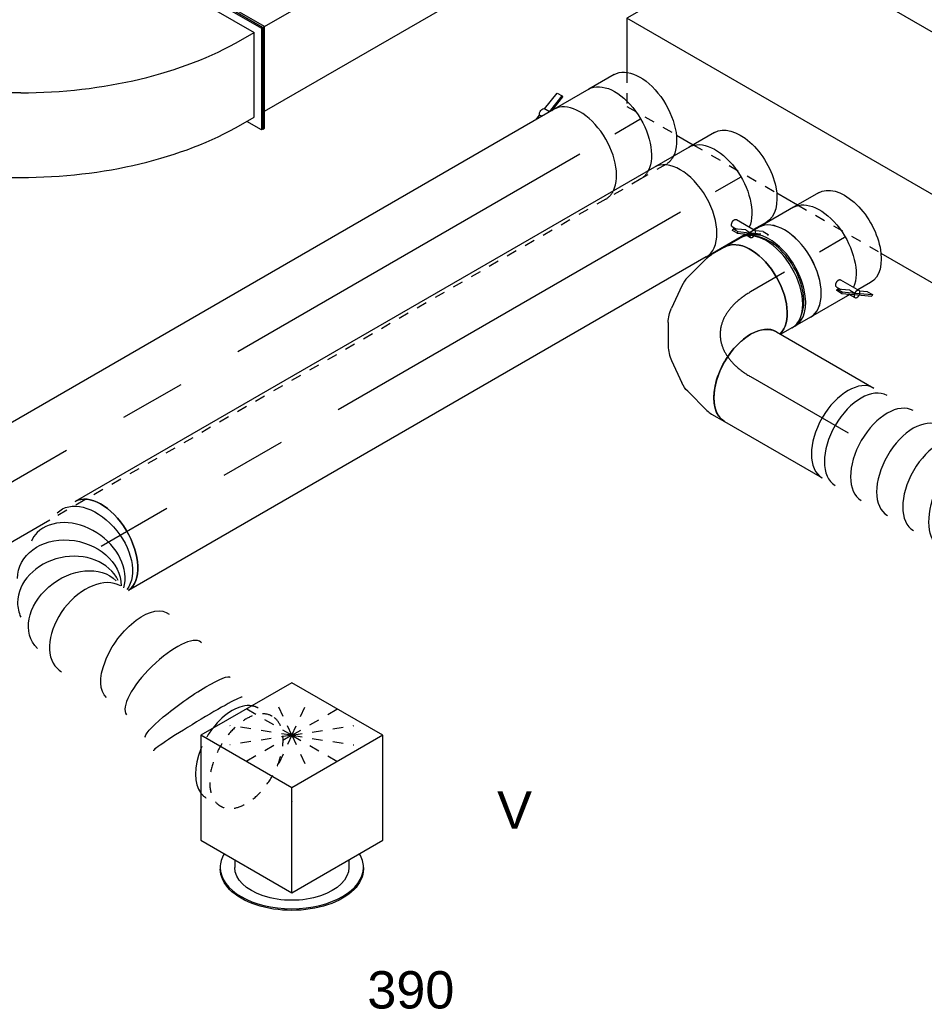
# Model space of a CAD drawing. Extents: x -138812 to 250702, y -18987 to 104055.
# Tile 9 of 193: x 8717 to 10897, y 17938 to 20311. Entities that reach past the tile are written whole.
import ezdxf
from ezdxf.enums import TextEntityAlignment as Align

# ---------------------------------------------------------------- set-up
doc = ezdxf.new("R2010")
doc.units = 0
doc.header["$LTSCALE"] = 50
doc.linetypes.add('CENTER2', pattern=[28.575, 19.05, -3.175, 3.175, -3.175])
doc.linetypes.add('STREEPJES', pattern=[0.1, 0.05, -0.05])
doc.layers.get('0').update_dxf_attribs({"linetype": 'CONTINUOUS'})
for name, color, linetype in [('lMcht aanvoer bestaand_PR', 1, 'CONTINUOUS'), ('lucht aanvoer bestaand', 8, 'CONTINUOUS'), ('WL570---_TOEVOER', 3, 'CONTINUOUS'), ('WL570---_TOEVOER_HL', 8, 'CONTINUOUS'), ('WL570---_TOEVOER_RST', 2, 'CONTINUOUS'), ('WL570---_TOEVOER_RST_HL', 1, 'CONTINUOUS'), ('WL5911--_D', 2, 'CONTINUOUS'), ('WM570---_TOEVOER_PR', 1, 'CONTINUOUS'), ('WM570---_TOEVOER_RST_PR', 1, 'CONTINUOUS')]:
    doc.layers.add(name, color=color, linetype=linetype)
doc.styles.add('BURO-018', font='ARIAL.TTF', dxfattribs={"height": 90})
doc.styles.add('BURO-025', font='ARIAL.TTF', dxfattribs={"height": 125})

# ---------------------------------------------------------------- blocks, each defined once
blk = doc.blocks.new('*U800')
at = {"color": 0, "ltscale": 10}
for p, q in [((-62.7, 351.7, -9952.1), (-66.2, 349.6, -9952.1)), ((-66.2, 349.6, -9952.1), (393.4, 84.3, -9952.1)), ((-66.2, 308.8, -9952.1), (-66.2, 349.6, -9952.1)), ((-62.7, 351.7, -9952.1), (397, 86.3, -9952.1)), ((-236.4, 310.1, -9952.1), (-231.4, 310.1, -9952.1)), ((-236.4, -65.2, -9952.1), (-236.4, 310.1, -9952.1)), ((-231.4, -65.2, -9952.1), (-231.4, 310.1, -9952.1)), ((-80.3, 300.6, -9952.1), (-48.5, 319, -9952.1)), ((-48.5, 319, -9952.1), (375.8, 74.1, -9952.1)), ((-186.4, 275.3, -9952.1), (-231.4, 275.3, -9952.1)), ((343.9, 55.7, -9952.1), (375.8, 74.1, -9952.1)), ((375.8, -130.1, -9952.1), (375.8, 74.1, -9952.1)), ((397, 86.3, -9952.1), (393.4, 84.3, -9952.1)), ((393.4, 84.3, -9952.1), (393.4, -160.7, -9952.1)), ((397, 86.3, -9952.1), (397, -158.6, -9952.1)), ((-236.4, -65.2, -9952.1), (-231.4, -65.2, -9952.1)), ((-236.4, -310.1, -9952.1), (-236.4, -65.2, -9952.1)), ((-231.4, -310.1, -9952.1), (-231.4, -65.2, -9952.1)), ((-186.4, -71.1, -9952.1), (-231.4, -71.1, -9952.1)), ((343.9, -148.4, -9952.1), (375.8, -130.1, -9952.1)), ((393.4, -160.7, -9952.1), (358.1, -140.3, -9952.1)), ((397, -158.6, -9952.1), (393.4, -160.7, -9952.1)), ((-231.4, -275.3, -9952.1), (-186.4, -275.3, -9952.1)), ((-236.4, -310.1, -9952.1), (-231.4, -310.1, -9952.1))]:
    blk.add_line(p, q, dxfattribs=at)
for centre, major_axis in [((-186.4, 361.9, -9952.1), (150, 0)), ((-186.4, 361.9, -9952.1), (750, 0)), ((-186.4, 157.7, -9952.1), (750, 0))]:
    blk.add_ellipse(centre, major_axis=major_axis, ratio=0.57735, start_param=4.712389, end_param=5.497787, dxfattribs=at)
at = {"color": 8, "linetype": 'STREEPJES', "ltscale": 10}
blk.add_ellipse((-186.4, 361.9, -9952.1), major_axis=(350, 0), ratio=0.57735, start_param=4.712389, end_param=5.497787, dxfattribs=at)
at = {"layer": 'lMcht aanvoer bestaand_PR', "color": 1, "style": 'BURO-018'}
blk.add_attdef('POSNR', text='', height=90, dxfattribs=at).set_placement((0, 0), align=Align.MIDDLE)
blk = doc.blocks.new('*U802')
at = {"color": 0, "ltscale": 10}
for p, q in [((-71.4, 335.9, -9815.6), (-67.4, 335.9, -9815.6)), ((193.9, -123.7, -9815.6), (-71.4, 335.9, -9815.6)), ((198, -123.7, -9815.6), (-67.4, 335.9, -9815.6)), ((2128.7, 335.9, -9815.6), (2108.3, 300.5, -9815.6)), ((2132.8, 335.9, -9815.6), (2128.7, 335.9, -9815.6)), ((2394, -123.7, -9815.6), (2128.7, 335.9, -9815.6)), ((2398.1, -123.7, -9815.6), (2132.8, 335.9, -9815.6)), ((-46.9, 300.5, -9815.6), (2128.7, 300.5, -9815.6)), ((2373.6, -123.7, -9815.6), (2128.7, 300.5, -9815.6)), ((71.4, -335.9, -9815.6), (193.9, -123.7, -9815.6)), ((75.5, -335.9, -9815.6), (198, -123.7, -9815.6)), ((193.9, -123.7, -9815.6), (198, -123.7, -9815.6)), ((198, -123.7, -9815.6), (2373.6, -123.7, -9815.6)), ((2271.6, -300.5, -9815.6), (2373.6, -123.7, -9815.6)), ((2271.6, -335.9, -9815.6), (2394, -123.7, -9815.6)), ((2275.6, -335.9, -9815.6), (2398.1, -123.7, -9815.6)), ((2398.1, -123.7, -9815.6), (2394, -123.7, -9815.6)), ((95.9, -300.5, -9815.6), (1128.7, -300.5, -9815.6)), ((1359.6, -300.5, -9815.6), (1660.3, -300.5, -9815.6)), ((1948.9, -300.5, -9815.6), (2271.6, -300.5, -9815.6)), ((2251.1, -300.5, -9815.6), (2271.6, -335.9, -9815.6)), ((71.4, -335.9, -9815.6), (75.5, -335.9, -9815.6)), ((2275.6, -335.9, -9815.6), (2271.6, -335.9, -9815.6))]:
    blk.add_line(p, q, dxfattribs=at)
at = {"color": 8, "linetype": 'STREEPJES', "ltscale": 10}
for p, q in [((1128.7, -300.5, -9815.6), (1359.6, -300.5, -9815.6)), ((1660.3, -300.5, -9815.6), (1948.9, -300.5, -9815.6))]:
    blk.add_line(p, q, dxfattribs=at)
at = {"layer": 'lMcht aanvoer bestaand_PR', "color": 1, "style": 'BURO-018'}
blk.add_attdef('POSNR', text='', height=90, dxfattribs=at).set_placement((0, 0), align=Align.MIDDLE)
blk = doc.blocks.new('*U822')
at = {"color": 0, "ltscale": 10}
for centre, major_axis, ratio, start_param, end_param in [((603.5, 129.8, -11186.2), (26.1, 123.3), 0.800227, 3.333486, 6.110232), ((641.3, 138.6, -11186.2), (72.2, -103.1), 0.748523, 0.131194, 2.434221), ((508.2, 93.4, -11186.2), (-86.5, 90.8), 0.313149, 3.167995, 6.256783), ((0, 0, -11186.2), (0, -125), 0.57735, 3.141593, 6.283185), ((36.3, 0, -11186.2), (0, -125), 0.57735, 3.141593, 6.283185), ((109, 0, -11186.2), (0, -125), 0.57735, 3.141593, 6.283185), ((181.7, 0, -11186.2), (0, -125), 0.57735, 3.141593, 6.283185), ((254.3, 0, -11186.2), (0, -125), 0.57735, 3.141593, 6.283185), ((364.4, 10.4, -11186.2), (35.4, -120.3), 0.313149, 3.167995, 6.256783), ((641.3, 138.6, -11186.2), (72.2, -103.1), 0.748523, 6.151991, 6.414379), ((508.2, 93.4, -11186.2), (-86.5, 90.8), 0.313149, 3.11519, 3.167995), ((364.4, 10.4, -11186.2), (35.4, -120.3), 0.313149, 6.256783, 6.309588)]:
    blk.add_ellipse(centre, major_axis=major_axis, ratio=ratio, start_param=start_param, end_param=end_param, dxfattribs=at)
at = {"color": 0, "ltscale": 10, "extrusion": (-8.97074e-17, -5.17926e-17, -1)}
for centre, major_axis, ratio, start_param, end_param in [((664.6, 166.8, -11186.2), (-108.3, 62.5), 0.57735, 0.965256, 3.141593), ((622.7, 129.9, -11186.2), (-27.7, 123), 0.800204, 0.442721, 3.314522), ((657.8, 155.1, -11186.2), (99.7, -76.5), 0.645958, 4.034967, 6.368045), ((542.5, 132.1, -11186.2), (101.8, -73.4), 0.497511, 3.191932, 6.232846), ((416, 30.4, -11186.2), (-54.2, 113.1), 0.106869, 3.133375, 6.274968), ((465.1, 58.7, -11186.2), (70.8, -103.4), 0.106869, 3.14981, 6.291403), ((313.8, 0, -11186.2), (12.6, -124.8), 0.497511, 6.232846, 9.374438)]:
    blk.add_ellipse(centre, major_axis=major_axis, ratio=ratio, start_param=start_param, end_param=end_param, dxfattribs=at)
at = {"layer": 'WM570---_TOEVOER_PR', "color": 1, "style": 'BURO-018'}
blk.add_attdef('POSNR', text='', height=90, dxfattribs=at).set_placement((0, 0), align=Align.MIDDLE)
blk = doc.blocks.new('*U823')
at = {"color": 0, "ltscale": 10}
for p, q in [((0, 125, -10994.3), (271.4, 125, -10994.3)), ((0, -125, -10994.3), (271.4, -125, -10994.3))]:
    blk.add_line(p, q, dxfattribs=at)
at = {"color": 0, "ltscale": 10, "extrusion": (-8.97074e-17, -5.17926e-17, -1)}
blk.add_ellipse((0, 0, -10994.3), major_axis=(0, -125), ratio=0.57735, start_param=0, end_param=3.141593, dxfattribs=at)
at = {"color": 0, "ltscale": 10}
blk.add_ellipse((271.4, 0, -10994.3), major_axis=(0, -125), ratio=0.57735, start_param=3.141593, end_param=6.283185, dxfattribs=at)
at = {"layer": 'WL570---_TOEVOER_HL', "linetype": 'CENTER2'}
blk.add_line((0, 0, -10994.3), (271.4, 0, -10994.3), dxfattribs=at)
at = {"layer": 'WM570---_TOEVOER_PR', "color": 1, "style": 'BURO-018'}
blk.add_attdef('POSNR', text='', height=90, dxfattribs=at).set_placement((0, 0), align=Align.MIDDLE)
blk = doc.blocks.new('*U824')
at = {"color": 0, "ltscale": 10}
for p, q in [((24.4, 207.8, -10850), (6.2, 239.3, -10850)), ((46.6, 131.7, -10850), (29.7, 195, -10850)), ((43.5, 47.6, -10850), (48.8, 106.9, -10850)), ((4.3, -35.4, -10850), (32.8, 14, -10850)), ((-68.2, -95.7, -10850), (-19.5, -61.5, -10850)), ((-154.1, -123.2, -10850), (-90.8, -106.2, -10850)), ((-204.1, -125, -10850), (-167.7, -125, -10850))]:
    blk.add_line(p, q, dxfattribs=at)
for centre, major_axis, ratio, start_param, end_param in [((-102.1, 176.8, -10850), (108.3, 62.5), 0.57735, 3.141593, 6.283185), ((-88.6, 153.5, -10850), (116.1, 48.1), 0.646887, 6.198226, 6.368145), ((-80.2, 68.2, -10850), (120.2, -38), 0.803023, 6.107746, 6.458625), ((-132.3, 12, -10850), (-53.3, 114), 0.750739, 3.009293, 3.273893)]:
    blk.add_ellipse(centre, major_axis=major_axis, ratio=ratio, start_param=start_param, end_param=end_param, dxfattribs=at)
at = {"color": 0, "ltscale": 10, "extrusion": (3.41963e-17, -1.97432e-17, -1)}
for centre, major_axis, ratio, start_param, end_param in [((-204.1, 0, -10850), (0, -125), 0.57735, 0, 2.982045), ((-76.6, 108.5, -10850), (-125.4, -10.9), 0.750739, 3.009293, 3.273893), ((-99.2, 35.3, -10850), (93, -85.1), 0.803023, 6.107746, 6.458625), ((-177.3, 0, -10850), (16.4, -124.5), 0.646887, 6.198226, 6.368145)]:
    blk.add_ellipse(centre, major_axis=major_axis, ratio=ratio, start_param=start_param, end_param=end_param, dxfattribs=at)
at = {"layer": 'WL570---_TOEVOER_HL', "linetype": 'CENTER2'}
blk.add_ellipse((-306.2, 176.8, -10850), major_axis=(-216.5, 125), ratio=0.57735, start_param=2.356194, end_param=3.926991, dxfattribs=at)
at = {"layer": 'WM570---_TOEVOER_PR', "color": 1, "style": 'BURO-018'}
blk.add_attdef('POSNR', text='', height=90, dxfattribs=at).set_placement((0, 0), align=Align.MIDDLE)
blk = doc.blocks.new('*U825')
at = {"color": 0, "ltscale": 10}
for p, q in [((-47.4, 125, -10672.2), (-4.1, 125, -10672.2)), ((4.1, 125, -10672.2), (35, 125, -10672.2)), ((-47.4, -125, -10672.2), (-4.1, -125, -10672.2)), ((4.1, -125, -10672.2), (47.4, -125, -10672.2))]:
    blk.add_line(p, q, dxfattribs=at)
for centre, major_axis, start_param, end_param in [((-47.4, 0, -10672.2), (0, -125), 3.141593, 6.283185), ((-4.1, 0, -10672.2), (0, -125), 3.141593, 6.339784), ((4.1, 0, -10672.2), (0, -125), 3.141593, 6.283185), ((47.4, 0, -10672.2), (0, -125), 3.301141, 6.283185), ((-4.1, 0, -10672.2), (0, -125), 3.084994, 3.138451), ((-4.1, 0, -10672.2), (0, -118.8), 3.5466, 5.878177)]:
    blk.add_ellipse(centre, major_axis=major_axis, ratio=0.57735, start_param=start_param, end_param=end_param, dxfattribs=at)
at = {"layer": 'WL570---_TOEVOER_HL', "linetype": 'CENTER2'}
blk.add_line((-47.4, 0, -10672.2), (47.4, 0, -10672.2), dxfattribs=at)
at = {"layer": 'WM570---_TOEVOER_PR', "color": 1, "style": 'BURO-018'}
blk.add_attdef('POSNR', text='', height=90, dxfattribs=at).set_placement((0, 0), align=Align.MIDDLE)
blk = doc.blocks.new('*U826')
at = {"color": 8, "linetype": 'STREEPJES', "ltscale": 10}
blk.add_line((0, 125, -10236), (1547.5, 125, -10236), dxfattribs=at)
at = {"color": 0, "ltscale": 10}
for p, q in [((1547.5, 125, -10236), (3158.9, 125, -10236)), ((0, -125, -10236), (3158.9, -125, -10236))]:
    blk.add_line(p, q, dxfattribs=at)
blk.add_ellipse((3158.9, 0, -10236), major_axis=(0, -125), ratio=0.57735, start_param=3.141593, end_param=6.283185, dxfattribs=at)
at = {"layer": 'WL570---_TOEVOER_HL', "linetype": 'CENTER2'}
blk.add_line((0, 0, -10236), (3158.9, 0, -10236), dxfattribs=at)
at = {"layer": 'WM570---_TOEVOER_PR', "color": 1, "style": 'BURO-018'}
blk.add_attdef('POSNR', text='', height=90, dxfattribs=at).set_placement((0, 0), align=Align.MIDDLE)
blk = doc.blocks.new('*U827')
at = {"color": 8, "linetype": 'STREEPJES', "ltscale": 10}
for centre, start_param, end_param in [((-44.6, 623.1, -11573.3), 3.141593, 9.421636), ((-24.8, 588.8, -11573.3), 6.048297, 6.283185), ((-24.8, 588.8, -11573.3), 3.141593, 3.361374), ((-24.8, 588.8, -11573.3), 4.492608, 4.947278)]:
    blk.add_ellipse(centre, major_axis=(108.3, 62.5), ratio=0.57735, start_param=start_param, end_param=end_param, dxfattribs=at)
at = {"color": 0, "ltscale": 10}
for centre, major_axis, ratio, start_param, end_param in [((-24.8, 588.8, -11573.3), (108.3, 62.5), 0.57735, 4.947278, 6.048297), ((-24.8, 588.8, -11573.3), (108.3, 62.5), 0.57735, 3.361374, 4.492608), ((12, 486.8, -11573.3), (125, 2.5), 0.045068, 3.141593, 6.283185), ((27.9, 352, -11573.3), (-121.5, -30.9), 0.334178, 0.027219, 3.114374), ((27.9, 352, -11573.3), (-121.5, -30.9), 0.334178, 6.255967, 6.310404), ((120.2, 159.7, -11573.3), (116.1, 48.1), 0.646887, 6.198226, 6.368145), ((120.2, 159.7, -11573.3), (116.1, 48.1), 0.646887, 3.226552, 6.198226), ((74.8, 12.5, -11573.3), (-53.3, 114), 0.750739, 0.242259, 3.009293), ((129, 71, -11573.3), (120.2, -38), 0.803023, 3.317032, 6.107746), ((129, 71, -11573.3), (120.2, -38), 0.803023, 6.107746, 6.458625), ((74.8, 12.5, -11573.3), (-53.3, 114), 0.750739, 3.009293, 3.273893)]:
    blk.add_ellipse(centre, major_axis=major_axis, ratio=ratio, start_param=start_param, end_param=end_param, dxfattribs=at)
at = {"color": 0, "ltscale": 10, "extrusion": (3.41963e-17, -1.97432e-17, -1)}
for centre, major_axis, ratio, start_param, end_param in [((12.9, 440.6, -11573.3), (-124.8, -11.7), 0.144228, 3.152245, 6.293838), ((55.1, 272.5, -11573.3), (-114.2, -51.9), 0.503567, 3.190459, 6.332052), ((0, 0, -11573.3), (0, -125), 0.57735, 0, 3.086538), ((28, 0, -11573.3), (16.4, -124.5), 0.646887, 6.198226, 9.255598), ((132.7, 113, -11573.3), (-125.4, -10.9), 0.750739, 3.009293, 6.150885), ((109.2, 36.8, -11573.3), (93, -85.1), 0.803023, 6.107746, 9.236958)]:
    blk.add_ellipse(centre, major_axis=major_axis, ratio=ratio, start_param=start_param, end_param=end_param, dxfattribs=at)
at = {"layer": 'WM570---_TOEVOER_PR', "color": 1, "style": 'BURO-018'}
blk.add_attdef('POSNR', text='', height=90, dxfattribs=at).set_placement((0, 0), align=Align.MIDDLE)
blk = doc.blocks.new('*U828')
at = {"color": 0, "ltscale": 10}
for p, q in [((0, 125, -10433.4), (1608, 125, -10433.4)), ((0, -125, -10433.4), (1612, -125, -10433.4))]:
    blk.add_line(p, q, dxfattribs=at)
blk.add_ellipse((1612, 0, -10433.4), major_axis=(0, -125), ratio=0.57735, start_param=3.196647, end_param=6.283185, dxfattribs=at)
at = {"layer": 'WL570---_TOEVOER_HL', "linetype": 'CENTER2'}
blk.add_line((0, 0, -10433.4), (1612, 0, -10433.4), dxfattribs=at)
at = {"layer": 'WM570---_TOEVOER_PR', "color": 1, "style": 'BURO-018'}
blk.add_attdef('POSNR', text='', height=90, dxfattribs=at).set_placement((0, 0), align=Align.MIDDLE)
blk = doc.blocks.new('*U954')
at = {"color": 0, "ltscale": 10}
for p, q in [((-110.2, 247.5, -12155.9), (-236.8, 28.3, -12155.9)), ((142.9, 247.5, -12155.9), (-110.2, 247.5, -12155.9)), ((16.3, 28.3, -12155.9), (-110.2, 247.5, -12155.9)), ((269.4, 28.3, -12155.9), (142.9, 247.5, -12155.9)), ((-236.8, 28.3, -12155.9), (-110.2, -190.9, -12155.9)), ((-110.2, -190.9, -12155.9), (16.3, 28.3, -12155.9)), ((269.4, 28.3, -12155.9), (16.3, 28.3, -12155.9)), ((142.9, -190.9, -12155.9), (269.4, 28.3, -12155.9)), ((-229, -51.6, -12155.9), (-231, -55.2, -12155.9)), ((-189.6, -53.4, -12155.9), (-198.7, -69.1, -12155.9)), ((-110.2, -190.9, -12155.9), (142.9, -190.9, -12155.9)), ((48.5, -190.9, -12155.9), (39.5, -206.6, -12155.9)), ((69.8, -224.1, -12155.9), (67.7, -227.7, -12155.9))]:
    blk.add_line(p, q, dxfattribs=at)
at = {"color": 8, "linetype": 'STREEPJES', "ltscale": 10}
for q in [(16.3, 247.5, -12155.9), (-38.5, 232.8, -12155.9), (88.1, 232.8, -12155.9), (-61.6, 192.7, -12155.9), (157.6, 192.7, -12155.9), (-46.9, 137.9, -12155.9), (1.6, 83.1, -12155.9), (71.1, 43, -12155.9), (142.9, 28.3, -12155.9), (197.7, 43, -12155.9), (220.8, 83.1, -12155.9), (206.2, 137.9, -12155.9)]:
    blk.add_line((79.6, 137.9, -12155.9), q, dxfattribs=at)
at = {"color": 0, "ltscale": 10}
for start_param, end_param in [(2.805991, 3.141593), (3.141593, 6.283185), (0, 0.335601)]:
    blk.add_ellipse((-79.6, -137.9, -12155.9), major_axis=(149.4, -86.2), ratio=0.57735, start_param=start_param, end_param=end_param, dxfattribs=at)
at = {"color": 0, "ltscale": 10, "extrusion": (2.67592e-17, -7.95482e-17, -1)}
for centre, major_axis in [((-81.6, -141.4, -12155.9), (149.4, -86.2)), ((-79.6, -137.9, -12155.9), (119.1, -68.7))]:
    blk.add_ellipse(centre, major_axis=major_axis, ratio=0.57735, start_param=0, end_param=3.141593, dxfattribs=at)
at = {"layer": 'WL570---_TOEVOER_RST_HL', "linetype": 'CENTER2'}
blk.add_circle((0, 0, -12155.9), 0.075, dxfattribs=at)
at = {"layer": 'WL570---_TOEVOER_RST', "color": 1, "style": 'BURO-018'}
for tag in ['MC', 'Q']:
    blk.add_attdef(tag, text='', height=90, dxfattribs=at).set_placement((0, 0), align=Align.MIDDLE)
at = {"layer": 'WM570---_TOEVOER_RST_PR', "color": 1, "style": 'BURO-018'}
blk.add_attdef('POSNR', text='', height=90, dxfattribs=at).set_placement((0, 0), align=Align.MIDDLE)
blk = doc.blocks.new('*U985')
at = {"color": 2, "ltscale": 10}
for p, q in [((-377.6, 498.5, -10107.9), (-442.8, 385.6, -10107.9)), ((14.3, 498.5, -10107.9), (-377.6, 498.5, -10107.9)), ((91.9, -314.7, -10107.9), (-377.6, 498.5, -10107.9)), ((483.8, -314.7, -10107.9), (14.3, 498.5, -10107.9)), ((-414.8, 195.2, -10107.9), (-391.3, 154.6, -10107.9)), ((-275.2, -46.6, -10107.9), (-246.3, -96.7, -10107.9)), ((-130.1, -297.9, -10107.9), (-14.3, -498.5, -10107.9)), ((-14.3, -498.5, -10107.9), (91.9, -314.7, -10107.9)), ((483.8, -314.7, -10107.9), (91.9, -314.7, -10107.9)), ((377.6, -498.5, -10107.9), (483.8, -314.7, -10107.9)), ((-14.3, -498.5, -10107.9), (129.5, -498.5, -10107.9)), ((166.5, -498.5, -10107.9), (377.6, -498.5, -10107.9))]:
    blk.add_line(p, q, dxfattribs=at)
at = {"color": 8, "linetype": 'STREEPJES', "ltscale": 10}
for p, q in [((-442.8, 385.6, -10107.9), (-483.8, 314.7, -10107.9)), ((-483.8, 314.7, -10107.9), (-414.8, 195.2, -10107.9)), ((-391.3, 154.6, -10107.9), (-275.2, -46.6, -10107.9)), ((-246.3, -96.7, -10107.9), (-130.1, -297.9, -10107.9)), ((129.5, -498.5, -10107.9), (166.5, -498.5, -10107.9))]:
    blk.add_line(p, q, dxfattribs=at)
at = {"layer": 'WL5911--_D', "color": 2, "style": 'BURO-025'}
blk.add_attdef('POSNR', text='', height=125, dxfattribs=at).set_placement((0, 0), align=Align.MIDDLE)
blk = doc.blocks.new('*U986')
at = {"color": 0, "ltscale": 10}
for p, q in [((0, 125, -10520.6), (35, 125, -10520.6)), ((57.8, 125, -10520.6), (70.1, 125, -10520.6)), ((0, -125, -10520.6), (70.1, -125, -10520.6))]:
    blk.add_line(p, q, dxfattribs=at)
at = {"color": 0, "ltscale": 10, "extrusion": (3.41963e-17, -1.97432e-17, -1)}
blk.add_ellipse((0, 0, -10520.6), major_axis=(0, -125), ratio=0.57735, start_param=0, end_param=3.141593, dxfattribs=at)
at = {"layer": 'WL570---_TOEVOER_HL', "linetype": 'CENTER2'}
blk.add_line((0, 0, -10520.6), (70.1, 0, -10520.6), dxfattribs=at)
at = {"layer": 'WM570---_TOEVOER_PR', "color": 1, "style": 'BURO-018'}
blk.add_attdef('POSNR', text='', height=90, dxfattribs=at).set_placement((0, 0), align=Align.MIDDLE)
blk = doc.blocks.new('*U987')
at = {"color": 2, "ltscale": 10}
for p, q in [((-108, 152.3, -10604.4), (-104.8, 154.8, -10604.4)), ((-73.8, 128.2, -10604.4), (-108, 152.3, -10604.4)), ((-101.2, 140.5, -10604.4), (-108, 152.3, -10604.4)), ((-70.1, 130.4, -10604.4), (-104.8, 154.8, -10604.4)), ((-101.2, 140.5, -10604.4), (-85.6, 129.5, -10604.4)), ((-59.5, 83.3, -10604.4), (-85.1, 127.6, -10604.4)), ((-73.3, 127.9, -10604.4), (-73.8, 128.2, -10604.4)), ((-70.1, 130.4, -10604.4), (-73.3, 127.9, -10604.4)), ((-66.5, 116.1, -10604.4), (-73.3, 127.9, -10604.4)), ((-48.3, 110.3, -10604.4), (-73.3, 127.9, -10604.4)), ((-45.1, 112.9, -10604.4), (-70.1, 130.4, -10604.4)), ((-59.6, 123.1, -10604.4), (-68, 137.5, -10604.4)), ((-48.5, 125, -10604.4), (48.5, 125, -10604.4)), ((69.2, 118.7, -10604.4), (77.4, 118.7, -10604.4)), ((71, 118.7, -10604.4), (70.1, 119.2, -10604.4)), ((-66.5, 116.1, -10604.4), (-41.5, 98.5, -10604.4)), ((-48.3, 110.3, -10604.4), (-45.1, 112.9, -10604.4)), ((-41.5, 98.5, -10604.4), (-48.3, 110.3, -10604.4)), ((-42.1, 92.7, -10604.4), (-48.2, 103.3, -10604.4)), ((-45.1, 112.9, -10604.4), (-38.3, 101.1, -10604.4)), ((-38.3, 101.1, -10604.4), (-41.5, 98.5, -10604.4)), ((-48.5, -125, -10604.4), (48.5, -125, -10604.4)), ((69.2, -118.8, -10604.4), (77.4, -118.8, -10604.4)), ((70.1, -119.2, -10604.4), (71, -118.8, -10604.4))]:
    blk.add_line(p, q, dxfattribs=at)
for centre, major_axis, start_param, end_param in [((-76.5, 132.6, -10604.4), (8.57, 4.95), 0, 3.141593), ((-76.5, 132.6, -10604.4), (8.57, 4.95), 3.141593, 6.283185), ((48.5, 0, -10604.4), (0, -125), 3.141593, 6.283185), ((91.7, 0, -10604.4), (0, -118.8), 3.5466, 5.878177)]:
    blk.add_ellipse(centre, major_axis=major_axis, ratio=0.57735, start_param=start_param, end_param=end_param, dxfattribs=at)
at = {"color": 2, "ltscale": 10, "extrusion": (-2.13149e-17, -1.47941e-16, -1)}
for start_param, end_param in [(2.983186, 3.141593), (0, 2.72756)]:
    blk.add_ellipse((-48.5, 0, -10604.4), major_axis=(0, -125), ratio=0.57735, start_param=start_param, end_param=end_param, dxfattribs=at)
at = {"color": 2, "ltscale": 10}
blk.add_spline([(-42.2, 92.7, -10604.4), (-42, 92.2, -10604.4), (-42, 91.6, -10604.4), (-42, 90.9, -10604.4), (-42.1, 90.3, -10604.4), (-42.4, 89.6, -10604.4), (-42.7, 88.9, -10604.4), (-43.1, 88.2, -10604.4), (-43.5, 87.5, -10604.4), (-44.1, 86.8, -10604.4), (-44.7, 86.1, -10604.4), (-45.4, 85.4, -10604.4), (-46.1, 84.8, -10604.4), (-46.9, 84.2, -10604.4), (-47.7, 83.6, -10604.4), (-48.5, 83, -10604.4), (-49.4, 82.6, -10604.4), (-50.3, 82.2, -10604.4), (-51.2, 81.8, -10604.4), (-52.1, 81.5, -10604.4), (-53, 81.3, -10604.4), (-53.9, 81.2, -10604.4), (-54.7, 81.1, -10604.4), (-55.5, 81.1, -10604.4), (-56.3, 81.2, -10604.4), (-57, 81.4, -10604.4), (-57.6, 81.7, -10604.4), (-58.2, 82, -10604.4), (-58.7, 82.4, -10604.4), (-59.2, 82.8, -10604.4), (-59.5, 83.3, -10604.4)], degree=3, dxfattribs=at)
at = {"layer": 'WL570---_TOEVOER', "color": 1, "style": 'BURO-018'}
blk.add_attdef('I', text='', height=90, dxfattribs=at).set_placement((0, 0), align=Align.MIDDLE)
at = {"layer": 'WM570---_TOEVOER_PR', "color": 1, "style": 'BURO-018'}
blk.add_attdef('POSNR', text='', height=90, dxfattribs=at).set_placement((0, 0), align=Align.MIDDLE)
blk = doc.blocks.new('*U988')
at = {"color": 0, "ltscale": 10}
for p, q in [((0, 125, -10315.4), (35, 125, -10315.4)), ((57.8, 125, -10315.4), (70.1, 125, -10315.4)), ((0, -125, -10315.4), (70.1, -125, -10315.4))]:
    blk.add_line(p, q, dxfattribs=at)
at = {"color": 0, "ltscale": 10, "extrusion": (3.41963e-17, -1.97432e-17, -1)}
blk.add_ellipse((0, 0, -10315.4), major_axis=(0, -125), ratio=0.57735, start_param=0, end_param=3.141593, dxfattribs=at)
at = {"layer": 'WL570---_TOEVOER_HL', "linetype": 'CENTER2'}
blk.add_line((0, 0, -10315.4), (70.1, 0, -10315.4), dxfattribs=at)
at = {"layer": 'WM570---_TOEVOER_PR', "color": 1, "style": 'BURO-018'}
blk.add_attdef('POSNR', text='', height=90, dxfattribs=at).set_placement((0, 0), align=Align.MIDDLE)
blk = doc.blocks.new('*U989')
at = {"color": 8, "linetype": 'STREEPJES', "ltscale": 10}
blk.add_line((0, 125, -10118), (70.1, 125, -10118), dxfattribs=at)
at = {"color": 0, "ltscale": 10}
blk.add_line((0, -125, -10118), (70.1, -125, -10118), dxfattribs=at)
at = {"color": 8, "linetype": 'STREEPJES', "ltscale": 10, "extrusion": (-4.90704e-17, -3.57679e-17, -1)}
blk.add_ellipse((0, 0, -10118), major_axis=(0, -125), ratio=0.57735, start_param=2.776961, end_param=3.141593, dxfattribs=at)
at = {"color": 0, "ltscale": 10, "extrusion": (-4.90704e-17, -3.57679e-17, -1)}
blk.add_ellipse((0, 0, -10118), major_axis=(0, -125), ratio=0.57735, start_param=0, end_param=2.776961, dxfattribs=at)
at = {"layer": 'WL570---_TOEVOER_HL', "linetype": 'CENTER2'}
blk.add_line((0, 0, -10118), (70.1, 0, -10118), dxfattribs=at)
at = {"layer": 'WM570---_TOEVOER_PR', "color": 1, "style": 'BURO-018'}
blk.add_attdef('POSNR', text='', height=90, dxfattribs=at).set_placement((0, 0), align=Align.MIDDLE)
blk = doc.blocks.new('*U990')
at = {"color": 8, "linetype": 'STREEPJES', "ltscale": 10}
for p, q in [((-108, 152.3, -10399.2), (-104.8, 154.8, -10399.2)), ((-73.3, 127.9, -10399.2), (-108, 152.3, -10399.2)), ((-101.2, 140.5, -10399.2), (-108, 152.3, -10399.2)), ((-70.1, 130.4, -10399.2), (-104.8, 154.8, -10399.2)), ((-101.2, 140.5, -10399.2), (-85.6, 129.5, -10399.2)), ((-84.3, 126.3, -10399.2), (-85.1, 127.6, -10399.2)), ((-85.1, 127.6, -10399.2), (-83.7, 126.3, -10399.2)), ((-70.1, 130.4, -10399.2), (-73.3, 127.9, -10399.2)), ((-72.3, 126.3, -10399.2), (-73.3, 127.9, -10399.2)), ((-72.8, 127.5, -10399.2), (-73.3, 127.9, -10399.2)), ((-71, 126.3, -10399.2), (-72.8, 127.5, -10399.2)), ((-64.2, 126.3, -10399.2), (-70.1, 130.4, -10399.2)), ((-61.5, 126.3, -10399.2), (-68, 137.5, -10399.2))]:
    blk.add_line(p, q, dxfattribs=at)
at = {"color": 2, "ltscale": 10}
for p, q in [((-59.5, 83.3, -10399.2), (-84.3, 126.3, -10399.2)), ((-66.5, 116.1, -10399.2), (-72.3, 126.3, -10399.2)), ((-48.3, 110.3, -10399.2), (-71, 126.3, -10399.2)), ((-45.1, 112.9, -10399.2), (-64.2, 126.3, -10399.2)), ((-59.6, 123.1, -10399.2), (-61.5, 126.3, -10399.2)), ((-48.5, 125, -10399.2), (48.5, 125, -10399.2)), ((-66.5, 116.1, -10399.2), (-41.5, 98.5, -10399.2)), ((-48.3, 110.3, -10399.2), (-45.1, 112.9, -10399.2)), ((-41.5, 98.5, -10399.2), (-48.3, 110.3, -10399.2)), ((-42.1, 92.7, -10399.2), (-48.2, 103.3, -10399.2)), ((-45.1, 112.9, -10399.2), (-38.3, 101.1, -10399.2)), ((-38.3, 101.1, -10399.2), (-41.5, 98.5, -10399.2)), ((-48.5, -125, -10399.2), (48.5, -125, -10399.2))]:
    blk.add_line(p, q, dxfattribs=at)
at = {"color": 8, "linetype": 'STREEPJES', "ltscale": 10}
for start_param, end_param in [(0, 3.141593), (4.378521, 6.283185)]:
    blk.add_ellipse((-76.5, 132.6, -10399.2), major_axis=(8.57, 4.95), ratio=0.57735, start_param=start_param, end_param=end_param, dxfattribs=at)
at = {"color": 2, "ltscale": 10}
for centre, major_axis, start_param, end_param in [((-76.5, 132.6, -10399.2), (8.57, 4.95), 3.475461, 4.378521), ((48.5, 0, -10399.2), (0, -125), 3.141593, 6.283185)]:
    blk.add_ellipse(centre, major_axis=major_axis, ratio=0.57735, start_param=start_param, end_param=end_param, dxfattribs=at)
at = {"color": 2, "ltscale": 10, "extrusion": (-2.13149e-17, -1.47941e-16, -1)}
for start_param, end_param in [(2.983186, 3.141593), (0, 2.72756)]:
    blk.add_ellipse((-48.5, 0, -10399.2), major_axis=(0, -125), ratio=0.57735, start_param=start_param, end_param=end_param, dxfattribs=at)
at = {"color": 2, "ltscale": 10}
blk.add_spline([(-42.2, 92.7, -10399.2), (-42, 92.2, -10399.2), (-42, 91.6, -10399.2), (-42, 90.9, -10399.2), (-42.1, 90.3, -10399.2), (-42.4, 89.6, -10399.2), (-42.7, 88.9, -10399.2), (-43.1, 88.2, -10399.2), (-43.5, 87.5, -10399.2), (-44.1, 86.8, -10399.2), (-44.7, 86.1, -10399.2), (-45.4, 85.4, -10399.2), (-46.1, 84.8, -10399.2), (-46.9, 84.2, -10399.2), (-47.7, 83.6, -10399.2), (-48.5, 83, -10399.2), (-49.4, 82.6, -10399.2), (-50.3, 82.2, -10399.2), (-51.2, 81.8, -10399.2), (-52.1, 81.5, -10399.2), (-53, 81.3, -10399.2), (-53.9, 81.2, -10399.2), (-54.7, 81.1, -10399.2), (-55.5, 81.1, -10399.2), (-56.3, 81.2, -10399.2), (-57, 81.4, -10399.2), (-57.6, 81.7, -10399.2), (-58.2, 82, -10399.2), (-58.7, 82.4, -10399.2), (-59.2, 82.8, -10399.2), (-59.5, 83.3, -10399.2)], degree=3, dxfattribs=at)
at = {"layer": 'WL570---_TOEVOER', "color": 1, "style": 'BURO-018'}
blk.add_attdef('I', text='', height=90, dxfattribs=at).set_placement((0, 0), align=Align.MIDDLE)
at = {"layer": 'WM570---_TOEVOER_PR', "color": 1, "style": 'BURO-018'}
blk.add_attdef('POSNR', text='', height=90, dxfattribs=at).set_placement((0, 0), align=Align.MIDDLE)
blk = doc.blocks.new('*U991')
at = {"color": 8, "linetype": 'STREEPJES', "ltscale": 10}
blk.add_line((-48.5, 125, -10201.8), (48.5, 125, -10201.8), dxfattribs=at)
at = {"color": 2, "ltscale": 10}
for p, q in [((-48.5, -125, -10201.8), (48.5, -125, -10201.8)), ((15.5, -140.5, -10201.8), (55.5, -125, -10201.8)), ((15.8, -143.1, -10201.8), (15.5, -140.5, -10201.8)), ((61, -125.5, -10201.8), (15.8, -143.1, -10201.8)), ((67.8, -137.3, -10201.8), (22.6, -154.8, -10201.8)), ((60.7, -125, -10201.8), (68, -137.5, -10201.8)), ((82.3, -125, -10201.8), (85.5, -130.4, -10201.8)), ((99.5, -125, -10201.8), (85.5, -130.4, -10201.8)), ((22.6, -154.8, -10201.8), (15.8, -143.1, -10201.8))]:
    blk.add_line(p, q, dxfattribs=at)
at = {"color": 8, "linetype": 'STREEPJES', "ltscale": 10, "extrusion": (-4.16334e-17, -7.21111e-17, -1)}
blk.add_ellipse((-48.5, 0, -10201.8), major_axis=(0, -125), ratio=0.57735, start_param=2.776961, end_param=3.141593, dxfattribs=at)
at = {"color": 8, "linetype": 'STREEPJES', "ltscale": 10}
blk.add_ellipse((48.5, 0, -10201.8), major_axis=(0, -125), ratio=0.57735, start_param=3.141593, end_param=3.506224, dxfattribs=at)
at = {"color": 2, "ltscale": 10, "extrusion": (-4.16334e-17, -7.21111e-17, -1)}
for centre, major_axis, start_param, end_param in [((-48.5, 0, -10201.8), (0, -125), 0, 2.776961), ((76.5, -132.6, -10201.8), (8.57, 4.95), 0.474003, 3.141593)]:
    blk.add_ellipse(centre, major_axis=major_axis, ratio=0.57735, start_param=start_param, end_param=end_param, dxfattribs=at)
at = {"color": 2, "ltscale": 10}
blk.add_ellipse((48.5, 0, -10201.8), major_axis=(0, -125), ratio=0.57735, start_param=3.506224, end_param=6.283185, dxfattribs=at)
at = {"layer": 'WL570---_TOEVOER', "color": 1, "style": 'BURO-018'}
blk.add_attdef('I', text='', height=90, dxfattribs=at).set_placement((0, 0), align=Align.MIDDLE)
at = {"layer": 'WM570---_TOEVOER_PR', "color": 1, "style": 'BURO-018'}
blk.add_attdef('POSNR', text='', height=90, dxfattribs=at).set_placement((0, 0), align=Align.MIDDLE)

msp = doc.modelspace()

# ---------------------------------------------------------------- block references
at = {"layer": 'lucht aanvoer bestaand', "rotation": 30.00000000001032}
msp.add_blockref('*U802', (9073.46088, 20302.66849, 9815.64171), dxfattribs=at)
at = {"layer": 'lucht aanvoer bestaand'}
msp.add_blockref('*U800', (8906.30359, 20206.16018, 9952.12507), dxfattribs=at)
at = {"layer": 'WL570---_TOEVOER'}
for name, p, rotation in [('*U989', (10211.96609, 20070.51858, 10117.9705), 210.0000000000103), ('*U991', (10109.27835, 20011.23178, 10201.81469), 210.0000000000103), ('*U826', (10067.39249, 19987.04897, 10236.01435), 210.0000000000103), ('*U988', (10453.74799, 19930.92573, 10315.3846), 210.0000000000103), ('*U990', (10351.06025, 19871.63893, 10399.22879), 210.0000000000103), ('*U828', (10309.23603, 19847.4917, 10433.37813), 210.0000000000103), ('*U986', (10705.03703, 19785.84393, 10520.56124), 210.0000000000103), ('*U987', (10602.34929, 19726.55714, 10604.40543), 210.0000000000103), ('*U825', (10519.37031, 19678.6492, 10672.15749), 210.0000000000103), ('*U824', (10301.58142, 19552.90873, 10849.98137), 210.0000000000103), ('*U823', (10478.35812, 19450.84666, 10994.31894), 329.9999999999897), ('*U822', (10713.38511, 19315.15376, 11186.21767), 329.9999999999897), ('*U827', (8913.16238, 19041.46821, 11573.26749), 210.0000000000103)]:
    msp.add_blockref(name, p, dxfattribs=dict(at, rotation=rotation))
at = {"layer": 'WL570---_TOEVOER_RST'}
ref = msp.add_blockref('*U954', (9372.89902, 18427.42043, 12155.8738), dxfattribs=dict(at, rotation=30.00000000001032))
ref.add_attrib('Q', '390', dxfattribs={"color": 1, "height": 90, "style": 'BURO-018'}).set_placement((9659.69478, 17973.16369), align=Align.MIDDLE)
ref.add_attrib('MC', 'V', dxfattribs={"color": 1, "height": 90, "style": 'BURO-018'}).set_placement((9909.69478, 18406.17639), align=Align.MIDDLE)
at = {"layer": 'WL5911--_D', "rotation": 30.00000000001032}
msp.add_blockref('*U985', (10756.43929, 20071.54111, 10107.86416), dxfattribs=at)

doc.saveas('drawing.dxf')
